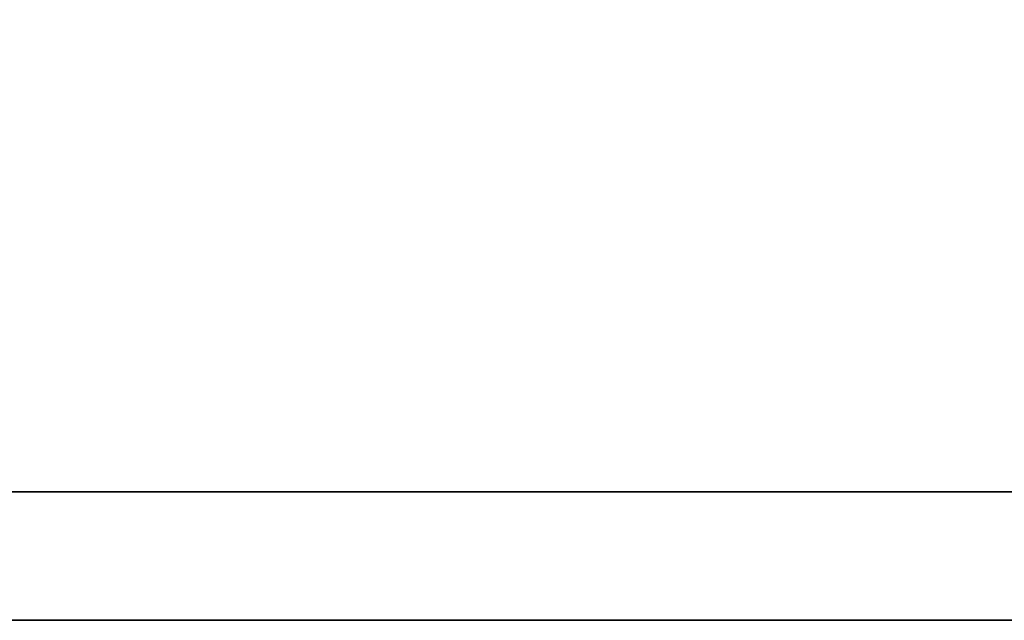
# Model space of a CAD drawing. Header units: inches. Extents: x 14 to 474, y 130 to 360.
# Tile 25 of 50: x 377.07 to 378.88, y 248.67 to 249.77. Entities that reach past the tile are written whole.
import ezdxf

# ---------------------------------------------------------------- set-up
doc = ezdxf.new("R2010")
doc.units = ezdxf.units.IN
doc.header["$LTSCALE"] = 0.5
doc.layers.add('DIM', color=4, linetype='Continuous')
doc.layers.add('layer 1', color=7, linetype='Continuous')

# ---------------------------------------------------------------- blocks, each defined once
blk = doc.blocks.new('TBI MOTION logo(完整正式版)')
at = {"layer": 'layer 1', "color": 22, "lineweight": 35}
blk.add_open_spline([(75.90875, -9.47875), (75.90875, -9.47875), (75.90875, -12.28625), (75.90875, -12.28625), (75.90875, -12.28625), (75.90875, -12.28625), (75.90875, -12.47875), (75.90875, -12.47875), (75.90875, -12.47875), (75.90875, -12.47875), (75.71625, -12.47875), (75.71625, -12.47875), (75.71625, -12.47875), (75.71625, -12.47875), (-88.32875, -12.47875), (-88.32875, -12.47875), (-88.32875, -12.47875), (-88.32875, -12.47875), (-88.32875, -13.29375), (-88.32875, -13.29375), (-88.32875, -13.29375), (-88.32875, -13.29375), (82.89125, -13.29375), (82.89125, -13.29375), (82.89125, -13.29375), (82.89125, -13.29375), (75.90875, -9.47875), (75.90875, -9.47875)], degree=3, knots=[0, 0, 0, 0, 0.1428571, 0.1428571, 0.1428571, 0.1428572, 0.2857143, 0.2857143, 0.2857143, 0.2857143, 0.4285714, 0.4285714, 0.4285714, 0.4285714, 0.5714286, 0.5714286, 0.5714286, 0.5714286, 0.7142857, 0.7142857, 0.7142857, 0.7142857, 0.8571429, 0.8571429, 0.8571429, 0.8571429, 1, 1, 1, 1], dxfattribs=at)

msp = doc.modelspace()

# ---------------------------------------------------------------- block references
at = {"layer": 'DIM', "xscale": 0.2891700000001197, "yscale": 0.2891700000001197, "zscale": 0.2891700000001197}
msp.add_blockref('TBI MOTION logo(完整正式版)', (397.1814, 252.5108), dxfattribs=at)

doc.saveas('drawing.dxf')
